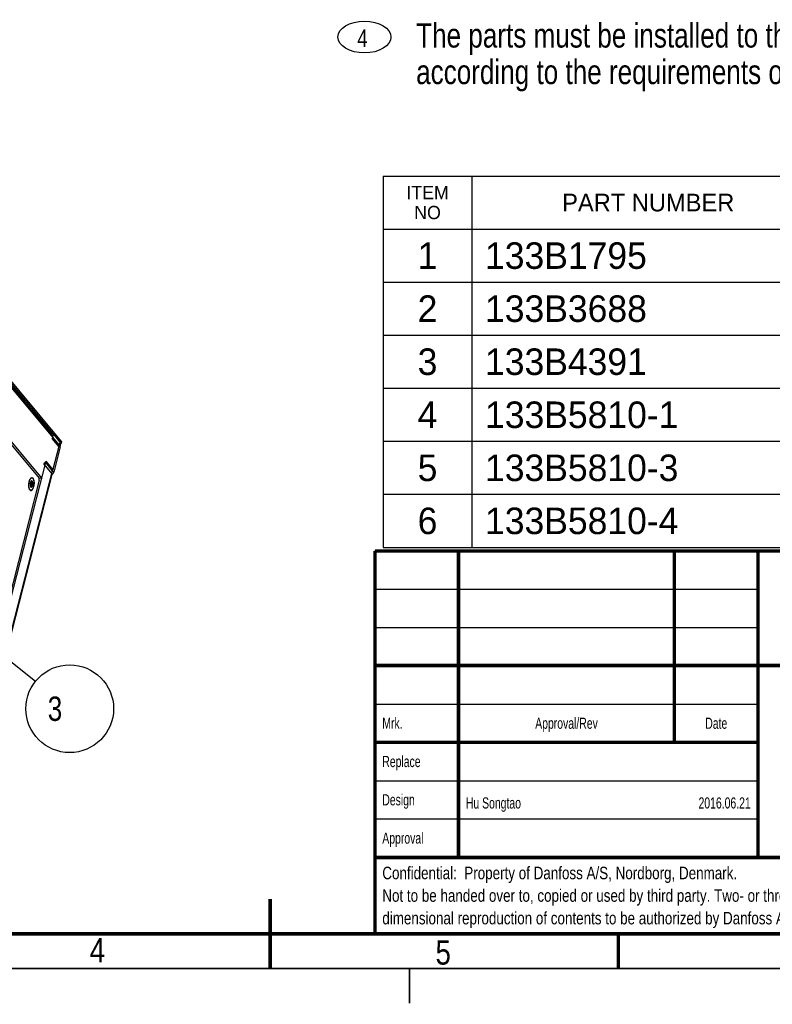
# Model space of a CAD drawing. Header units: millimetres. Extents: x -1 to 421, y -1 to 298.
# Tile 20 of 26: x 179 to 287, y 0 to 141. Entities that reach past the tile are written whole.
import ezdxf

# ---------------------------------------------------------------- set-up
doc = ezdxf.new("R2010")
doc.units = ezdxf.units.MM
doc.header["$LTSCALE"] = 23.1
doc.linetypes.add('DOT', pattern=[0.2, 0.1, -0.1])
doc.layers.get('0').update_dxf_attribs({"linetype": 'CONTINUOUS'})
doc.layers.add('002___PRT_ALL_AXES', color=7, linetype='CONTINUOUS')
doc.styles.get("Standard").update_dxf_attribs({"font": 'txt', "width": 0.8})
doc.styles.add('TEXTSTYLE_2', font='txt', dxfattribs={"width": 0.85})
doc.styles.add('TEXTSTYLE_3', font='txt')
doc.styles.add('TEXTSTYLE_6', font='txt', dxfattribs={"width": 0.7})
doc.dimstyles.get("Standard").update_dxf_attribs({"dimtxt": 3.5, "dimasz": 3.5, "dimexe": 1, "dimexo": 0, "dimtad": 1, "dimdsep": 46, "dimtxsty": 'STANDARD', "dimblk": '_FILLED', "dimblk1": '_FILLED', "dimblk2": '_FILLED', "dimcen": 0.09, "dimclrt": 5, "dimadec": 0, "dimazin": 0, "dimtol": 1, "dimtp": 0.01, "dimtm": 0.01, "dimtfac": 1, "dimtofl": 0, "dimtmove": 0, "dimatfit": 3, "dimldrblk": '_FILLED', "dimfxl": 1, "dimtolj": 1, "dimarcsym": 0})

# ---------------------------------------------------------------- blocks, each defined once
blk = doc.blocks.new('_FILLED')
at = {"color": 0, "linetype": 'BYBLOCK'}
blk.add_solid([(0, 0), (-1, 0.143), (-1, -0.143)], dxfattribs=at)
blk = doc.blocks.new('BALLOON_BL6', base_point=(186.22, 42.33))
at = {"color": 2, "linetype": 'CONTINUOUS'}
blk.add_circle((186.22, 42.33), 6.3, dxfattribs=at)
at = {"color": 5, "linetype": 'CONTINUOUS', "insert": (182.02, 44.08), "char_height": 3.5, "width": 8.4, "attachment_point": 1, "line_spacing_factor": 0.9}
blk.add_mtext(' 3 ', dxfattribs=at)
blk = doc.blocks.new('DFNUM_BL7', base_point=(228.5, 138.65))
at = {"color": 2, "linetype": 'CONTINUOUS'}
blk.add_ellipse((228.53, 138.82), major_axis=(3.81, 0), ratio=0.6, dxfattribs=at)
at = {"color": 5, "linetype": 'CONTINUOUS', "width": 0.8}
blk.add_text('4', height=2.5, dxfattribs=at).set_placement((227.5, 137.4))

msp = doc.modelspace()

# ---------------------------------------------------------------- linework, layer by layer
at = {"color": 2, "linetype": 'CONTINUOUS'}
for p, q in [((231.2456, 118.8476), (403.8386, 118.8476)), ((231.2456, 118.8476), (231.2456, 65.5076)), ((243.9456, 118.8476), (243.9456, 65.5076)), ((231.2456, 111.2276), (403.8386, 111.2276)), ((231.2456, 103.6076), (403.8386, 103.6076)), ((231.2456, 95.9876), (403.8386, 95.9876)), ((231.2456, 88.3676), (403.8386, 88.3676)), ((231.2456, 80.7476), (403.8386, 80.7476)), ((231.2456, 73.1276), (403.8386, 73.1276)), ((231.2456, 65.5076), (403.8386, 65.5076)), ((230.0503, 64.9983), (410.0503, 64.9983)), ((230.0503, 64.9983), (230.0503, 48.4983)), ((242.0503, 64.9983), (242.0503, 48.4983)), ((273.0503, 64.9983), (273.0503, 48.4983)), ((285.0503, 64.9983), (285.0503, 48.4983)), ((230.0503, 59.4983), (285.0503, 59.4983)), ((230.0503, 53.9983), (285.0503, 53.9983)), ((230.0503, 48.4983), (410.0503, 48.4983)), ((230.0503, 48.4983), (230.0503, 20.9983)), ((230.0503, 48.4983), (410.0503, 48.4983)), ((242.0503, 48.4983), (242.0503, 20.9983)), ((273.0503, 48.4983), (273.0503, 37.4983)), ((285.0503, 48.4983), (285.0503, 20.9983)), ((230.0503, 42.9983), (285.0503, 42.9983)), ((230.0503, 37.4983), (285.0503, 37.4983)), ((230.0503, 31.9983), (285.0503, 31.9983)), ((230.0503, 26.4983), (285.0503, 26.4983)), ((230.0503, 20.9983), (410.0503, 20.9983)), ((230.0503, 20.9983), (230.0503, 9.9983)), ((230.0503, 20.9983), (410.0503, 20.9983)), ((230.0503, 9.9983), (410.0503, 9.9983))]:
    msp.add_line(p, q, dxfattribs=at)
at = {"color": 7, "linetype": 'CONTINUOUS'}
for p, q in [((183.8409, 81.7952), (161.123, 109.096)), ((183.8409, 81.7952), (183.7237, 81.3397)), ((183.7237, 81.3397), (184.6968, 80.1702)), ((184.9818, 80.4241), (184.814, 80.6258)), ((185.0521, 80.6974), (184.9818, 80.4241)), ((184.6968, 80.1702), (184.4815, 80.1904)), ((184.6968, 80.1702), (184.65, 79.988)), ((184.888, 80.4329), (184.9818, 80.4241)), ((182.7158, 77.7377), (182.7863, 77.6954)), ((183.7595, 76.526), (182.7863, 77.6954)), ((183.8063, 76.7082), (183.591, 76.7284)), ((183.8063, 76.7082), (183.7595, 76.526)), ((180.7481, 75.047), (180.743, 75.0465)), ((182.2005, 75.4178), (181.8027, 75.4551)), ((180.5546, 74.3954), (180.8102, 74.3714)), ((180.5634, 74.325), (180.6089, 74.3208)), ((180.5996, 74.8343), (180.6139, 74.8329)), ((180.6083, 74.8352), (180.6052, 74.8364)), ((180.6663, 74.8976), (180.805, 74.8845)), ((180.7059, 74.1545), (180.7113, 74.155)), ((180.8227, 74.3685), (180.8301, 74.3669))]:
    msp.add_line(p, q, dxfattribs=at)
at = {"color": 3, "linetype": 'CONTINUOUS'}
for p, q in [((185.0521, 80.6974), (161.1933, 109.3693)), ((183.6518, 81.7023), (162.0077, 107.7127)), ((160.5564, 101.4281), (182.2005, 75.4178)), ((160.7096, 100.8033), (181.8201, 75.4342)), ((183.8409, 81.7952), (183.552, 81.8223)), ((183.7237, 81.3397), (183.6768, 81.1575)), ((184.65, 79.988), (183.6768, 81.1575)), ((183.8409, 81.7952), (184.814, 80.6258)), ((184.65, 79.988), (183.8063, 76.7082)), ((184.8646, 79.9686), (183.9272, 76.3243)), ((173.2955, 40.7973), (182.8332, 77.8776)), ((183.8063, 76.7082), (182.8332, 77.8776)), ((182.5014, 77.4415), (183.6423, 76.0704)), ((181.8404, 75.1713), (173.7532, 43.7305)), ((183.6703, 75.9887), (174.3028, 39.5702)), ((183.6744, 76.0318), (183.7127, 76.0282)), ((180.5162, 73.7808), (180.4944, 73.8103))]:
    msp.add_line(p, q, dxfattribs=at)
at = {"color": 9, "linetype": 'CONTINUOUS'}
for p, q in [((162.0796, 107.35), (183.7237, 81.3397)), ((184.814, 80.6258), (184.6968, 80.1702)), ((184.8646, 79.9686), (184.6968, 80.1702)), ((174.1514, 39.1723), (183.7595, 76.526)), ((183.9272, 76.3243), (183.7595, 76.526)), ((180.7021, 74.9941), (180.7646, 74.9883)), ((180.5695, 74.3097), (180.5896, 74.3078)), ((180.5718, 74.5556), (180.8638, 74.5282)), ((180.5762, 74.7827), (180.8718, 74.7549)), ((180.6025, 74.8357), (180.6083, 74.8352)), ((180.6594, 74.2414), (180.7378, 74.2341))]:
    msp.add_line(p, q, dxfattribs=at)
at = {"color": 7, "linetype": 'CONTINUOUS', "const_width": 0.5}
for points in [[(230.0503, 64.9983), (410.0503, 64.9983)], [(230.0503, 64.9983), (230.0503, 9.9983)], [(242.0381, 64.9983), (242.0381, 20.9686)], [(273.0359, 64.9983), (273.0359, 37.4983)], [(285.0503, 64.9983), (285.0503, 20.9983)], [(410.0108, 48.5473), (230.0503, 48.5473)], [(285.0503, 37.4983), (230.0503, 37.4983)], [(230.0503, 20.9686), (410.0108, 20.9686)], [(215, 5), (215, 15)], [(20, 10), (410, 10)], [(265, 10), (265, 5)]]:
    msp.add_lwpolyline(points, dxfattribs=at)
at = {"color": 2, "linetype": 'CONTINUOUS', "const_width": 0.25}
msp.add_lwpolyline([(15, 5), (415, 5)], dxfattribs=at)
at = {"color": 2, "linetype": 'DOT', "const_width": 0.25}
msp.add_lwpolyline([(234.997, 5), (235.0057, 0)], dxfattribs=at)
at = {"color": 3, "linetype": 'CONTINUOUS'}
for centre, radius, start, end in [((180.7976, 75.3521), 0.1454, 75.316753, 81.366089), ((180.701, 75.2235), 0.3084, 39.752776, 41.84421), ((181.8756, 74.3828), 1.5145, 187.999097, 188.815941)]:
    msp.add_arc(centre, radius, start, end, dxfattribs=at)
at = {"color": 7, "linetype": 'CONTINUOUS'}
for centre, radius, start, end in [((181.1532, 74.4641), 0.6064, 192.156363, 193.325194), ((181.4092, 74.569), 0.86, 161.936979, 165.641287), ((180.6912, 74.2317), 0.0793, 280.129062, 280.672491), ((180.6907, 74.2339), 0.0816, 280.689627, 284.626578)]:
    msp.add_arc(centre, radius, start, end, dxfattribs=at)
at = {"color": 3, "linetype": 'CONTINUOUS'}
for points, knots in [([(183.7237, 81.3397), (183.7399, 81.4029), (183.7472, 81.5344), (183.6911, 81.6551), (183.6517, 81.7025)], [0, 0, 0, 0, 0.51418557, 1, 1, 1, 1]), ([(184.8646, 79.9686), (184.8942, 80.0837), (184.91, 80.2419), (184.8944, 80.3969), (184.8881, 80.4332)], [0, 0, 0, 0, 0.7638781, 1, 1, 1, 1]), ([(180.4251, 74.9637), (180.4491, 75.0568), (180.5037, 75.2189), (180.5935, 75.3685), (180.6461, 75.4214)], [0, 0, 0, 0, 0.56314167, 1, 1, 1, 1]), ([(180.9381, 75.4207), (180.9797, 75.3707), (181.0437, 75.23), (181.0917, 74.9842), (181.1008, 74.6939), (181.0705, 74.3945), (180.9985, 74.1138), (180.8978, 73.8652), (180.7352, 73.6905), (180.6349, 73.7057)], [0, 0, 0, 0, 0.10232185, 0.23672773, 0.39314765, 0.55650364, 0.71042759, 0.8403545, 1, 1, 1, 1]), ([(180.6461, 75.4214), (180.6595, 75.4348), (180.7068, 75.4773), (180.7748, 75.5026), (180.8194, 75.4958)], [0, 0, 0, 0, 0.29571164, 1, 1, 1, 1]), ([(180.8345, 75.4927), (180.8431, 75.4905), (180.8798, 75.4772), (180.9108, 75.4514), (180.9307, 75.4292)], [0, 0, 0, 0, 0.23064632, 1, 1, 1, 1]), ([(181.8404, 75.1713), (181.8531, 75.2207), (181.8602, 75.309), (181.8447, 75.4046), (181.8201, 75.4342)], [0, 0, 0, 0, 0.57006643, 1, 1, 1, 1]), ([(183.6663, 76.0319), (183.665, 76.0351), (183.6586, 76.0489), (183.6498, 76.0614), (183.6423, 76.0704)], [0, 0, 0, 0, 0.2271831, 1, 1, 1, 1]), ([(183.6703, 75.9887), (183.673, 75.999), (183.6724, 76.0144), (183.6677, 76.0282), (183.6663, 76.0319)], [0, 0, 0, 0, 0.72722481, 1, 1, 1, 1]), ([(183.7127, 76.0282), (183.7597, 76.0237), (183.8725, 76.1289), (183.9073, 76.2467), (183.9272, 76.3243)], [0, 0, 0, 0, 0.37066842, 1, 1, 1, 1]), ([(180.3759, 74.172), (180.3701, 74.2127), (180.3528, 74.3858), (180.3589, 74.5608), (180.3748, 74.6925)], [0, 0, 0, 0, 0.23666577, 1, 1, 1, 1]), ([(180.4944, 73.8101), (180.4803, 73.831), (180.4221, 73.937), (180.3936, 74.0566), (180.379, 74.1507)], [0, 0, 0, 0, 0.2095558, 1, 1, 1, 1]), ([(180.6349, 73.7057), (180.6242, 73.7073), (180.578, 73.7198), (180.5397, 73.7527), (180.5162, 73.7808)], [0, 0, 0, 0, 0.22832952, 1, 1, 1, 1])]:
    msp.add_open_spline(points, degree=3, knots=knots, dxfattribs=at)
for points in [[(184.8445, 80.5777), (184.8361, 80.5947), (184.8261, 80.6112), (184.814, 80.6258)], [(184.8693, 80.5139), (184.8626, 80.5357), (184.8546, 80.5572), (184.8445, 80.5777)], [(184.8881, 80.4332), (184.8835, 80.4604), (184.8774, 80.4875), (184.8693, 80.5139)], [(180.3748, 74.6925), (180.3857, 74.7838), (180.4022, 74.8747), (180.4251, 74.9637)], [(183.6423, 76.0704), (183.6542, 76.0561), (183.669, 76.0431), (183.686, 76.0354)], [(183.686, 76.0354), (183.6944, 76.0315), (183.7035, 76.029), (183.7127, 76.0282)]]:
    msp.add_open_spline(points, degree=3, dxfattribs=at)
at = {"color": 7, "linetype": 'CONTINUOUS'}
for points, knots in [([(182.5014, 77.4415), (182.5213, 77.5191), (182.5562, 77.6369), (182.6689, 77.7422), (182.7158, 77.7377)], [0, 0, 0, 0, 0.62935114, 1, 1, 1, 1]), ([(180.743, 75.0465), (180.7277, 75.0425), (180.6957, 75.0236), (180.656, 74.9773), (180.6199, 74.913), (180.6006, 74.863), (180.5917, 74.8356)], [0, 0, 0, 0, 0.17736702, 0.40162431, 0.67767384, 1, 1, 1, 1]), ([(180.6932, 74.9696), (180.6913, 74.9632), (180.6835, 74.9388), (180.6743, 74.9147), (180.6663, 74.8975)], [0, 0, 0, 0, 0.26027283, 1, 1, 1, 1]), ([(180.743, 75.0465), (180.738, 75.0452), (180.7275, 75.0375), (180.7087, 75.0125), (180.6986, 74.9877), (180.6932, 74.9696)], [0, 0, 0, 0, 0.16449888, 0.39668601, 1, 1, 1, 1]), ([(180.894, 74.8651), (180.8878, 74.8939), (180.8761, 74.9347), (180.8529, 74.9826), (180.8343, 75.0103), (180.8136, 75.0311), (180.791, 75.0447), (180.7668, 75.0503), (180.7507, 75.0486), (180.743, 75.0465)], [0, 0, 0, 0, 0.33901702, 0.48304496, 0.60957653, 0.71995947, 0.81759977, 0.90840232, 1, 1, 1, 1]), ([(180.7646, 74.9883), (180.7655, 74.9959), (180.7662, 75.0098), (180.7644, 75.0263), (180.7608, 75.0366), (180.7574, 75.0421), (180.7532, 75.0458), (180.7497, 75.0469), (180.7481, 75.047)], [0, 0, 0, 0, 0.35003384, 0.6336931, 0.74721984, 0.84260467, 0.92407505, 1, 1, 1, 1]), ([(180.805, 74.8845), (180.8013, 74.8849), (180.794, 74.8868), (180.7803, 74.8959), (180.768, 74.9172), (180.7622, 74.9502), (180.7631, 74.9749), (180.7646, 74.9883)], [0, 0, 0, 0, 0.09082798, 0.18325195, 0.39658043, 0.66985254, 1, 1, 1, 1]), ([(180.5762, 74.7822), (180.5666, 74.7453), (180.5519, 74.6692), (180.5417, 74.5542), (180.5434, 74.4424), (180.553, 74.3703), (180.5603, 74.3364)], [0, 0, 0, 0, 0.25467116, 0.51601549, 0.76913685, 1, 1, 1, 1]), ([(180.5592, 74.4488), (180.5555, 74.4306), (180.5533, 74.3928), (180.5563, 74.3551), (180.5603, 74.3364)], [0, 0, 0, 0, 0.49245395, 1, 1, 1, 1]), ([(180.5708, 74.5358), (180.5779, 74.5249), (180.5883, 74.5002), (180.5911, 74.4611), (180.5808, 74.4254), (180.5643, 74.4077), (180.555, 74.4025)], [0, 0, 0, 0, 0.26383649, 0.53375405, 0.78377179, 1, 1, 1, 1]), ([(180.5672, 74.6755), (180.5701, 74.6602), (180.5731, 74.6244), (180.573, 74.5673), (180.5687, 74.5071), (180.563, 74.4673), (180.5592, 74.4488)], [0, 0, 0, 0, 0.20625219, 0.47107377, 0.75118154, 1, 1, 1, 1]), ([(180.5603, 74.3364), (180.5606, 74.3354), (180.5614, 74.3315), (180.5624, 74.3276), (180.5633, 74.3248)], [0, 0, 0, 0, 0.26222163, 1, 1, 1, 1]), ([(180.5631, 74.3244), (180.5693, 74.298), (180.5837, 74.2511), (180.6121, 74.1995), (180.6395, 74.1716), (180.6604, 74.1583), (180.6827, 74.1518), (180.6978, 74.1523), (180.7051, 74.1536)], [0, 0, 0, 0, 0.33540595, 0.60520026, 0.71695203, 0.81639894, 0.90853846, 1, 1, 1, 1]), ([(180.5633, 74.3248), (180.5643, 74.3213), (180.5665, 74.3151), (180.5708, 74.3063), (180.5759, 74.3006), (180.5795, 74.3002)], [0, 0, 0, 0, 0.35630111, 0.64014262, 1, 1, 1, 1]), ([(180.5762, 74.7822), (180.5712, 74.763), (180.5664, 74.7344), (180.5649, 74.6986), (180.5659, 74.6825), (180.5672, 74.6755)], [0, 0, 0, 0, 0.55297977, 0.80251609, 1, 1, 1, 1]), ([(180.5996, 74.8343), (180.5972, 74.8324), (180.5926, 74.8264), (180.5839, 74.8093), (180.5791, 74.7937), (180.5762, 74.7822)], [0, 0, 0, 0, 0.15898944, 0.38399978, 1, 1, 1, 1]), ([(180.5795, 74.3002), (180.5813, 74.3001), (180.5858, 74.3019), (180.5883, 74.3056), (180.5896, 74.3078)], [0, 0, 0, 0, 0.41619397, 1, 1, 1, 1]), ([(180.5896, 74.3078), (180.5919, 74.3117), (180.5969, 74.3185), (180.6053, 74.3211), (180.6089, 74.3208)], [0, 0, 0, 0, 0.55842406, 1, 1, 1, 1]), ([(180.6052, 74.8364), (180.6048, 74.8365), (180.6027, 74.8364), (180.6008, 74.8353), (180.5996, 74.8343)], [0, 0, 0, 0, 0.21995619, 1, 1, 1, 1]), ([(180.6089, 74.3208), (180.6147, 74.3202), (180.6237, 74.3139), (180.6329, 74.3024), (180.644, 74.2842), (180.6559, 74.255), (180.6631, 74.2295), (180.6664, 74.2155)], [0, 0, 0, 0, 0.1418811, 0.24073916, 0.35972682, 0.65231844, 1, 1, 1, 1]), ([(180.6663, 74.8975), (180.662, 74.888), (180.6535, 74.8713), (180.6414, 74.8527), (180.6318, 74.8419), (180.6243, 74.8356), (180.6177, 74.8326), (180.6138, 74.8329)], [0, 0, 0, 0, 0.36262214, 0.65432208, 0.76978333, 0.86454841, 1, 1, 1, 1]), ([(180.6664, 74.2155), (180.6683, 74.2074), (180.6727, 74.1925), (180.6819, 74.1734), (180.6924, 74.1598), (180.7017, 74.1549), (180.7059, 74.1545)], [0, 0, 0, 0, 0.3282798, 0.61067425, 0.83335022, 1, 1, 1, 1]), ([(180.7113, 74.155), (180.7292, 74.1596), (180.7554, 74.1766), (180.7843, 74.2079), (180.8157, 74.2524), (180.8497, 74.3231), (180.8694, 74.3854), (180.8782, 74.4193)], [0, 0, 0, 0, 0.17126675, 0.27638992, 0.39574632, 0.67511217, 1, 1, 1, 1]), ([(180.7113, 74.155), (180.7159, 74.1562), (180.7223, 74.1616), (180.728, 74.1712), (180.7336, 74.1851), (180.7376, 74.2064), (180.7382, 74.2245), (180.7378, 74.2341)], [0, 0, 0, 0, 0.16106861, 0.26435469, 0.38462635, 0.67067862, 1, 1, 1, 1]), ([(180.7378, 74.2341), (180.7372, 74.2526), (180.7392, 74.2872), (180.751, 74.3273), (180.7664, 74.3515), (180.7795, 74.3639), (180.7944, 74.3711), (180.8051, 74.3719), (180.8102, 74.3714)], [0, 0, 0, 0, 0.32275955, 0.60010538, 0.71663903, 0.81885402, 0.91093512, 1, 1, 1, 1]), ([(180.8414, 74.8959), (180.8384, 74.8939), (180.8274, 74.8874), (180.8142, 74.8837), (180.805, 74.8845)], [0, 0, 0, 0, 0.28583928, 1, 1, 1, 1]), ([(180.8102, 74.3714), (180.8133, 74.3711), (180.8176, 74.3703), (180.8217, 74.3689), (180.8227, 74.3685)], [0, 0, 0, 0, 0.74320772, 1, 1, 1, 1]), ([(180.8301, 74.3669), (180.8351, 74.3664), (180.8461, 74.3686), (180.86, 74.3799), (180.8712, 74.3974), (180.8762, 74.4116), (180.8782, 74.4193)], [0, 0, 0, 0, 0.19451734, 0.41792054, 0.68713243, 1, 1, 1, 1]), ([(180.8638, 74.5282), (180.8536, 74.5425), (180.8391, 74.5787), (180.834, 74.6383), (180.8441, 74.6998), (180.8609, 74.7382), (180.8718, 74.7549)], [0, 0, 0, 0, 0.22169813, 0.47900982, 0.74803503, 1, 1, 1, 1]), ([(180.8633, 74.9024), (180.8615, 74.9025), (180.8538, 74.9024), (180.8464, 74.8992), (180.8414, 74.8959)], [0, 0, 0, 0, 0.23075947, 1, 1, 1, 1]), ([(180.894, 74.8651), (180.8929, 74.8702), (180.8901, 74.8796), (180.8832, 74.8915), (180.8742, 74.8997), (180.8668, 74.902), (180.8633, 74.9024)], [0, 0, 0, 0, 0.30478081, 0.56676606, 0.79236287, 1, 1, 1, 1]), ([(180.8782, 74.4193), (180.8831, 74.4385), (180.8845, 74.4686), (180.8762, 74.5053), (180.8685, 74.5214), (180.8638, 74.5282)], [0, 0, 0, 0, 0.52852422, 0.78039461, 1, 1, 1, 1]), ([(180.8718, 74.7549), (180.8824, 74.7711), (180.8929, 74.7993), (180.8973, 74.8373), (180.8959, 74.8563), (180.894, 74.8651)], [0, 0, 0, 0, 0.50535966, 0.76461434, 1, 1, 1, 1]), ([(180.8782, 74.4193), (180.8877, 74.4562), (180.9024, 74.5323), (180.9126, 74.6473), (180.9109, 74.7591), (180.9013, 74.8313), (180.894, 74.8651)], [0, 0, 0, 0, 0.25467116, 0.51601549, 0.76913685, 1, 1, 1, 1])]:
    msp.add_open_spline(points, degree=3, knots=knots, dxfattribs=at)
msp.add_open_spline([(180.6138, 74.8329), (180.6119, 74.8331), (180.6099, 74.8339), (180.6083, 74.8352)], degree=3, dxfattribs=at)
at = {"layer": '002___PRT_ALL_AXES', "color": 7, "linetype": 'CONTINUOUS'}
for centre, radius, start, end in [((182.1768, 74.5234), 1.8189, 161.893259, 165.597803), ((182.0047, 74.5773), 1.6385, 161.672308, 161.815195), ((181.6594, 74.7079), 1.2693, 156.235365, 157.224402)]:
    msp.add_arc(centre, radius, start, end, dxfattribs=at)
for points, knots in [([(180.4301, 73.8934), (180.4165, 73.9276), (180.3928, 74.0019), (180.3581, 74.1682), (180.3404, 74.4002), (180.356, 74.6881), (180.3909, 74.8817), (180.4151, 74.9758)], [0, 0, 0, 0, 0.10057407, 0.21280027, 0.46404999, 0.73412651, 1, 1, 1, 1]), ([(180.4493, 75.0926), (180.4523, 75.1018), (180.4646, 75.1378), (180.4782, 75.1733), (180.4891, 75.1993)], [0, 0, 0, 0, 0.25697504, 1, 1, 1, 1]), ([(180.4978, 75.2194), (180.5041, 75.2339), (180.5289, 75.2873), (180.558, 75.3389), (180.5824, 75.3743)], [0, 0, 0, 0, 0.26821531, 1, 1, 1, 1]), ([(180.5824, 75.3743), (180.5981, 75.397), (180.6299, 75.4377), (180.6681, 75.4728), (180.6875, 75.4867)], [0, 0, 0, 0, 0.536051, 1, 1, 1, 1]), ([(180.6402, 73.6748), (180.6509, 73.6738), (180.673, 73.6742), (180.7189, 73.6847), (180.777, 73.7178), (180.8409, 73.7814), (180.9012, 73.8682), (180.9563, 73.976), (181.0048, 74.1018), (181.0454, 74.2423), (181.0876, 74.4454), (181.1136, 74.705), (181.1048, 74.9602), (181.0742, 75.1472), (181.0419, 75.2669), (181.0006, 75.3674), (180.9647, 75.4245), (180.9451, 75.448)], [0, 0, 0, 0, 0.01628787, 0.03319045, 0.07073627, 0.115587, 0.16873245, 0.22998836, 0.29843995, 0.3726981, 0.45105869, 0.61228124, 0.76631887, 0.83602825, 0.89878304, 0.95355719, 1, 1, 1, 1]), ([(180.6875, 75.4867), (180.7069, 75.5006), (180.747, 75.5228), (180.7931, 75.5287), (180.8141, 75.5267)], [0, 0, 0, 0, 0.53052315, 1, 1, 1, 1]), ([(180.8141, 75.5267), (180.8259, 75.5256), (180.8498, 75.5204), (180.8971, 75.4978), (180.9272, 75.4695), (180.9451, 75.448)], [0, 0, 0, 0, 0.22697408, 0.46419246, 1, 1, 1, 1]), ([(180.5092, 73.7535), (180.4932, 73.7727), (180.4634, 73.8178), (180.4408, 73.8667), (180.4301, 73.8934)], [0, 0, 0, 0, 0.46502995, 1, 1, 1, 1]), ([(180.5092, 73.7535), (180.5271, 73.732), (180.5572, 73.7037), (180.6045, 73.6811), (180.6284, 73.6759), (180.6402, 73.6748)], [0, 0, 0, 0, 0.53580754, 0.77302592, 1, 1, 1, 1])]:
    msp.add_open_spline(points, degree=3, knots=knots, dxfattribs=at)

# ---------------------------------------------------------------- block references
at = {"color": 2, "linetype": 'CONTINUOUS'}
for name, p in [('DFNUM_BL7', (228.5023, 138.6465)), ('BALLOON_BL6', (186.2209, 42.3325))]:
    msp.add_blockref(name, p, dxfattribs=at)

# ---------------------------------------------------------------- texts
at = {"color": 5, "linetype": 'CONTINUOUS', "attachment_point": 1}
for s, insert, char_height, width, line_spacing_factor in [('The parts must be installed to the position\\Paccording to the requirements of the drawings\\P \\P ', (235.959, 140.8009), 3.5, 126, 0.9), ('Confidential:  Property of Danfoss A/S, Nordborg, Denmark.\\PNot to be handed over to, copied or used by third party. Two- or three\\Pdimensional reproduction of contents to be authorized by Danfoss A/S.', (231.1003, 19.6383), 1.8, 100.8, 1.08)]:
    msp.add_mtext(s, dxfattribs=dict(at, insert=insert, char_height=char_height, width=width, line_spacing_factor=line_spacing_factor))
at = {"color": 5, "linetype": 'CONTINUOUS', "line_spacing_factor": 0.9}
for s, insert, char_height, width, attachment_point, style in [('ITEM\\PNO', (237.5956, 117.4188), 1.905, 7.62, 2, 'TEXTSTYLE_3'), ('PART NUMBER', (269.2821, 116.3076), 2.54, 27.94, 2, 'TEXTSTYLE_3'), ('1', (237.5956, 109.3226), 3.81, 3.81, 2, 'TEXTSTYLE_3'), ('133B1795', (245.8506, 109.3226), 3.81, 30.48, 1, 'TEXTSTYLE_3'), ('2', (237.5956, 101.7026), 3.81, 3.81, 2, 'TEXTSTYLE_3'), ('133B3688', (245.8506, 101.7026), 3.81, 30.48, 1, 'TEXTSTYLE_3'), ('3', (237.5956, 94.0826), 3.81, 3.81, 2, 'TEXTSTYLE_3'), ('133B4391', (245.8506, 94.0826), 3.81, 30.48, 1, 'TEXTSTYLE_3'), ('4', (237.5956, 86.4626), 3.81, 3.81, 2, 'TEXTSTYLE_3'), ('133B5810-1', (245.8506, 86.4626), 3.81, 38.1, 1, 'TEXTSTYLE_3'), ('5', (237.5956, 78.8426), 3.81, 3.81, 2, 'TEXTSTYLE_3'), ('133B5810-3', (245.8506, 78.8426), 3.81, 38.1, 1, 'TEXTSTYLE_3'), ('6', (237.5956, 71.2226), 3.81, 3.81, 2, 'TEXTSTYLE_3'), ('133B5810-4', (245.8506, 71.2226), 3.81, 38.1, 1, 'TEXTSTYLE_3'), ('Mrk.', (231.1003, 41.0483), 1.6, 4.48, 1, 'TEXTSTYLE_6'), ('Approval/Rev', (257.5503, 41.0483), 1.6, 13.44, 2, 'TEXTSTYLE_6'), ('Date', (279.0503, 41.0483), 1.6, 4.48, 2, 'TEXTSTYLE_6'), ('Replace', (231.1003, 35.5483), 1.6, 7.84, 1, 'TEXTSTYLE_6'), ('Design', (231.1003, 30.0483), 1.6, 6.72, 1, 'TEXTSTYLE_6'), ('Hu Songtao ', (243.1003, 29.5983), 1.6, 12.32, 1, 'TEXTSTYLE_6'), ('2016.06.21 ', (284.0003, 29.5983), 1.6, 12.32, 3, 'TEXTSTYLE_6'), ('Approval', (231.1003, 24.5483), 1.6, 8.96, 1, 'TEXTSTYLE_6'), ('4', (190.1983, 9.3827), 3.5, 4.4625, 2, 'TEXTSTYLE_2'), ('5', (239.8451, 9.0782), 3.5, 4.090625, 2, 'TEXTSTYLE_2')]:
    msp.add_mtext(s, dxfattribs=dict(at, insert=insert, char_height=char_height, width=width, attachment_point=attachment_point, style=style))

# ---------------------------------------------------------------- leaders
at = {"color": 2, "linetype": 'CONTINUOUS'}
msp.add_leader([(152.8624, 69.0606), (181.3044, 46.2718)], dimstyle='STANDARD', override={"dimtad": 0}, dxfattribs=at)

doc.saveas('drawing.dxf')
